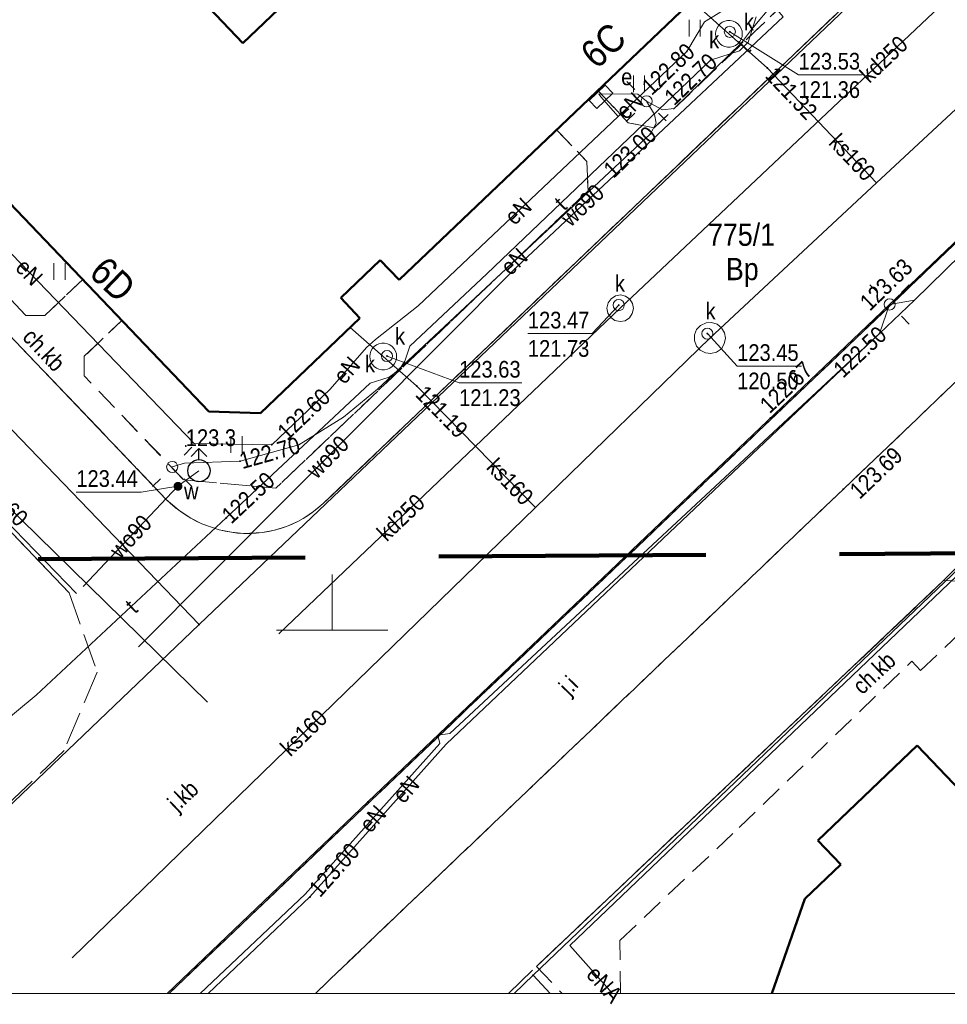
# Model space of a CAD drawing. Extents: x 6439600 to 6443631, y 5654340 to 5654937.
# Tile 29 of 54: x 6440886 to 6440928, y 5654733 to 5654777. Entities that reach past the tile are written whole.
import ezdxf
from ezdxf.enums import TextEntityAlignment as Align

# ---------------------------------------------------------------- set-up
doc = ezdxf.new("R2010")
doc.units = 0
doc.header["$MEASUREMENT"] = 0
for name, pattern in [('1.0_0.5', [1.5, 1, -0.5]), ('1.5_0.5', [2, 1.5, -0.5]), ('2', [0.9, 0.6, -0.3]), ('219-500', [0]), ('PRZER2-1', [3, 2, -1])]:
    doc.linetypes.add(name, pattern=pattern)
doc.layers.get('0').update_dxf_attribs({"color": 2, "linetype": 'CONTINUOUS', "lineweight": 5})
doc.layers.add('1ramki', color=7, linetype='PRZER2-1', lineweight=18)
for name, color, linetype in [('203-punkt graniczny', 7, 'CONTINUOUS'), ('209-oznaczenie konturu klasyfikacyjnego', 7, 'CONTINUOUS'), ('211-numer działki ewidencyjnej', 7, 'CONTINUOUS'), ('218-kontur użytku gruntowego', 7, 'CONTINUOUS'), ('219-działka ewidencyjna', 7, 'CONTINUOUS'), ('238-Punkt adresowy budynku', 7, 'CONTINUOUS'), ('312-budynek ewidencyjny', 7, 'CONTINUOUS'), ('chodnik', 7, 'CONTINUOUS'), ('chodnik-Atr17', 7, 'CONTINUOUS'), ('hydrant', 7, 'CONTINUOUS'), ('jezdnia', 7, 'CONTINUOUS'), ('jezdnia-Atr17', 7, 'CONTINUOUS'), ('komora podziemna', 7, 'CONTINUOUS'), ('krawężnik', 7, 'CONTINUOUS'), ('latarnia', 7, 'CONTINUOUS'), ('pikieta naturalna', 7, 'CONTINUOUS'), ('pikieta naturalna-Atr2', 7, 'CONTINUOUS'), ('pikieta sztuczna', 7, 'CONTINUOUS'), ('pikieta sztuczna-Atr2', 7, 'CONTINUOUS'), ('przewód elektroenergetyczny podziemny', 7, 'CONTINUOUS'), ('przewód elektroenergetyczny podziemny-Atr1', 7, 'CONTINUOUS'), ('przewód kanalizacyjny', 7, 'CONTINUOUS'), ('przewód kanalizacyjny-Atr1', 7, 'CONTINUOUS'), ('przewód telekomunikacyjny podziemny', 7, 'CONTINUOUS'), ('przewód telekomunikacyjny podziemny-Atr1', 7, 'CONTINUOUS'), ('przewód wodociągowy', 7, 'CONTINUOUS'), ('przewód wodociągowy-Atr1', 7, 'CONTINUOUS'), ('rzedna', 7, 'CONTINUOUS'), ('rzedna-Atr2', 7, 'CONTINUOUS'), ('rzedna-Atr3', 7, 'CONTINUOUS'), ('studnia kanalizacyjna', 7, 'CONTINUOUS'), ('studnia kanalizacyjna-Atr17', 7, 'CONTINUOUS'), ('szafa elektroenergetyczna lub kontener', 7, 'CONTINUOUS'), ('szafa elektroenergetyczna lub kontener-Atr17', 7, 'CONTINUOUS'), ('trawnik', 7, 'CONTINUOUS'), ('właz do komory lub kanału - okrągły', 7, 'CONTINUOUS'), ('właz do komory lub kanału - okrągły-Atr17', 7, 'CONTINUOUS'), ('Zakres', 7, 'CONTINUOUS'), ('zasuwa lub zawór', 7, 'CONTINUOUS'), ('zasuwa lub zawór-Atr17', 7, 'CONTINUOUS')]:
    doc.layers.add(name, color=color, linetype=linetype)
doc.styles.add('MapaZas', font='geodezja.shx', dxfattribs={"width": 0.9})

# ---------------------------------------------------------------- blocks, each defined once
blk = doc.blocks.new('203')
at = {"linetype": 'Continuous', "lineweight": 0}
h = blk.add_hatch(color=0, dxfattribs=at)
edge = h.paths.add_edge_path()
edge.add_arc((0, 0), 0.045, 0, 360)
blk = doc.blocks.new('PW01')
at = {"linetype": 'Continuous', "lineweight": 13}
h = blk.add_hatch(color=0, dxfattribs=at)
edge = h.paths.add_edge_path()
edge.add_arc((0, 0), 0.045, 0, 360)
blk = doc.blocks.new('US22')
at = {"color": 0, "linetype": 'Continuous', "lineweight": 13}
blk.add_circle((0, 0), 0.25, dxfattribs=at)
blk = doc.blocks.new('TU04')
at = {"color": 0, "linetype": 'Continuous', "lineweight": 13}
for p, q in [((0, 0), (0, 0.75)), ((0.5, 0), (0.5, 0.75))]:
    blk.add_line(p, q, dxfattribs=at)
blk = doc.blocks.new('SM01')
at = {"color": 0, "linetype": 'Continuous', "lineweight": 13}
for p, q in [((-0.53, 0.531), (-0.883, 0.884)), ((0.531, 0.531), (0.884, 0.884)), ((-0.53, -0.53), (-0.883, -0.883)), ((0.531, -0.53), (0.884, -0.883))]:
    blk.add_line(p, q, dxfattribs=at)
blk.add_circle((0, 0), 0.25, dxfattribs=at)
blk = doc.blocks.new('US18')
at = {"color": 0, "linetype": 'Continuous', "lineweight": 13}
for p, q in [((-0.5, -0.25), (-0.5, 0.25)), ((-0.5, 0.25), (0.5, 0.25)), ((0.5, -0.25), (0.5, 0.25)), ((-0.5, -0.25), (0.5, -0.25))]:
    blk.add_line(p, q, dxfattribs=at)
blk = doc.blocks.new('US25')
at = {"linetype": 'Continuous', "lineweight": 0}
h = blk.add_hatch(color=0, dxfattribs=at)
edge = h.paths.add_edge_path()
edge.add_arc((0, 0), 0.2, 0, 360)
blk = doc.blocks.new('SUWH')
at = {"color": 0, "linetype": 'Continuous'}
for p in [(-0.354, 0.646), (0, 0.5), (0.354, 0.646)]:
    blk.add_line(p, (0, 1), dxfattribs=at)
blk.add_circle((0, 0), 0.5, dxfattribs=at)

msp = doc.modelspace()

# ---------------------------------------------------------------- linework, layer by layer
at = {"color": 0, "lineweight": 13}
for p, q in [((6440900, 5654750), (6440900, 5654752.5)), ((6440900, 5654750), (6440900, 5654752.5)), ((6440897.5, 5654750), (6440902.5, 5654750)), ((6440897.5, 5654750), (6440902.5, 5654750))]:
    msp.add_line(p, q, dxfattribs=at)
at = {"layer": '1ramki', "color": 0, "linetype": 'Continuous', "lineweight": 13}
msp.add_lwpolyline([(6441061.201, 5654733.678), (6440774.191, 5654733.678), (6440774.191, 5654936.883), (6441061.201, 5654936.883)], close=True, dxfattribs=at)
at = {"layer": '218-kontur użytku gruntowego', "color": 3, "linetype": 'Continuous', "lineweight": 13, "flags": 128}
for points in [[(6440894.03, 5654750.25), (6440941.45, 5654795.45)], [(6440941.45, 5654795.45), (6440894.03, 5654750.25)], [(6440909.03, 5654734.49), (6440956.42, 5654779.78)], [(6440956.42, 5654779.78), (6440909.03, 5654734.49)]]:
    msp.add_lwpolyline(points, dxfattribs=at)
at = {"layer": '218-kontur użytku gruntowego', "color": 3, "linetype": 'Continuous', "lineweight": 13}
for points in [[(6440894.03, 5654750.25), (6440876.69, 5654733.678)], [(6440876.69, 5654733.678), (6440894.03, 5654750.25)], [(6440908.18, 5654733.678), (6440909.03, 5654734.49)], [(6440909.03, 5654734.49), (6440909.804, 5654733.678)]]:
    msp.add_lwpolyline(points, dxfattribs=at)
at = {"layer": '219-działka ewidencyjna', "color": 3, "linetype": '219-500', "lineweight": 13, "flags": 128}
for points in [[(6440941.45, 5654795.45), (6440894.03, 5654750.25)], [(6440949.04, 5654787.52), (6440901.61, 5654742.28)], [(6440894.03, 5654750.25), (6440863.53, 5654781.95)], [(6440909.03, 5654734.49), (6440956.42, 5654779.78)]]:
    msp.add_lwpolyline(points, dxfattribs=at)
at = {"layer": '219-działka ewidencyjna', "color": 3, "linetype": '219-500', "lineweight": 13}
for points in [[(6440894.03, 5654750.25), (6440876.69, 5654733.678)], [(6440901.61, 5654742.28), (6440892.593, 5654733.678)], [(6440908.18, 5654733.678), (6440909.03, 5654734.49)], [(6440909.804, 5654733.678), (6440909.03, 5654734.49)]]:
    msp.add_lwpolyline(points, dxfattribs=at)
at = {"layer": '312-budynek ewidencyjny', "color": 7, "linetype": 'Continuous', "lineweight": 50, "flags": 128}
for points in [[(6440880.52, 5654792.61), (6440895.99, 5654776.37)], [(6440895.99, 5654776.37), (6440912.96, 5654792.56)], [(6440923.25, 5654785.02), (6440903.02, 5654765.74)], [(6440894.46, 5654759.82), (6440871.44, 5654783.94)], [(6440902.16, 5654766.62), (6440900.4, 5654764.93)], [(6440903.02, 5654765.74), (6440902.16, 5654766.62)], [(6440900.4, 5654764.93), (6440901.25, 5654764.02)], [(6440901.25, 5654764.02), (6440896.78, 5654759.75)], [(6440896.78, 5654759.75), (6440894.46, 5654759.82)], [(6440921.82, 5654740.55), (6440926.29, 5654744.81)], [(6440926.29, 5654744.81), (6440935.1, 5654735.59)], [(6440922.86, 5654739.46), (6440921.82, 5654740.55)], [(6440921.24, 5654737.92), (6440922.86, 5654739.46)]]:
    msp.add_lwpolyline(points, dxfattribs=at)
at = {"layer": '312-budynek ewidencyjny', "color": 7, "linetype": 'Continuous', "lineweight": 50}
msp.add_lwpolyline([(6440919.755, 5654733.678), (6440921.24, 5654737.92)], dxfattribs=at)
at = {"layer": 'chodnik', "color": 7, "linetype": '1.0_0.5', "lineweight": 13}
for p, q in [((6440934.5, 5654791.72), (6440914.47, 5654772.57)), ((6440911.94, 5654774.25), (6440910.09, 5654772.48)), ((6440913.31, 5654772.79), (6440911.94, 5654774.25)), ((6440914.47, 5654772.57), (6440913.31, 5654772.79)), ((6440910.09, 5654772.48), (6440911.45, 5654771.05)), ((6440911.45, 5654771.05), (6440911.5, 5654769.74)), ((6440886.25, 5654764.14), (6440880.91, 5654769.76)), ((6440911.5, 5654769.74), (6440897.47, 5654756.37)), ((6440888.8, 5654765.75), (6440887.1, 5654764.13)), ((6440890.55, 5654763.91), (6440888.8, 5654765.75)), ((6440887.1, 5654764.13), (6440886.25, 5654764.14)), ((6440888.87, 5654762.3), (6440890.55, 5654763.91)), ((6440888.86, 5654761.43), (6440888.87, 5654762.3)), ((6440893.33, 5654756.75), (6440888.86, 5654761.43)), ((6440897.47, 5654756.37), (6440893.33, 5654756.75))]:
    msp.add_line(p, q, dxfattribs=at)
at = {"layer": 'chodnik', "color": 7, "linetype": '1.0_0.5', "lineweight": 13, "flags": 128}
msp.add_lwpolyline([(6440942.82, 5654796.94), (6440939.94, 5654796.98), (6440937.76, 5654799.26), (6440941.25, 5654802.59), (6440917.33, 5654827.7), (6440913.84, 5654824.39), (6440910.98, 5654827.37), (6440886.81, 5654804.24), (6440876.93, 5654794.93), (6440863.34, 5654782), (6440863.75, 5654781.57), (6440864.58, 5654782.3), (6440867.08, 5654779.66), (6440868.54, 5654781.05), (6440892.55, 5654755.87), (6440892.75, 5654755.68), (6440892.96, 5654755.5), (6440893.12, 5654755.38), (6440893.19, 5654755.33), (6440893.42, 5654755.18), (6440893.65, 5654755.03), (6440893.9, 5654754.9), (6440894.15, 5654754.78), (6440894.41, 5654754.68), (6440894.67, 5654754.59), (6440894.93, 5654754.51), (6440895.2, 5654754.45), (6440895.48, 5654754.4), (6440895.75, 5654754.36), (6440896.03, 5654754.34), (6440896.31, 5654754.34), (6440896.59, 5654754.36), (6440896.87, 5654754.39), (6440897.14, 5654754.43), (6440897.41, 5654754.49), (6440897.68, 5654754.57), (6440897.95, 5654754.66), (6440898.21, 5654754.76), (6440898.46, 5654754.88), (6440898.7, 5654755.02), (6440898.94, 5654755.16), (6440899.17, 5654755.32), (6440899.39, 5654755.5), (6440899.6, 5654755.68)], close=True, dxfattribs=at)
at = {"layer": 'chodnik', "color": 7, "linetype": '1.0_0.5', "lineweight": 13}
for points in [[(6440929.74, 5654752.15), (6440927.47, 5654752.22), (6440909.18, 5654734.88), (6440910.334, 5654733.678)], [(6440912.96, 5654733.678), (6440912.96, 5654733.68), (6440912.93, 5654736.05), (6440918.29, 5654741.13), (6440926.05, 5654748.6), (6440926.44, 5654748.18), (6440928.37, 5654750.01)]]:
    msp.add_lwpolyline(points, dxfattribs=at)
at = {"layer": 'jezdnia', "color": 7, "linetype": '1.5_0.5', "lineweight": 13}
for points in [[(6440942.82, 5654796.94), (6440899.6, 5654755.68), (6440899.17, 5654755.32), (6440898.98, 5654755.19), (6440898.7, 5654755.02), (6440898.46, 5654754.88), (6440897.95, 5654754.66), (6440897.41, 5654754.49), (6440896.87, 5654754.39), (6440896.03, 5654754.34), (6440895.48, 5654754.4), (6440894.93, 5654754.51), (6440894.15, 5654754.78), (6440893.65, 5654755.03), (6440893.12, 5654755.38), (6440892.55, 5654755.87), (6440868.54, 5654781.05)], [(6440952.1, 5654784.15), (6440948.98, 5654787.47), (6440948.19, 5654786.71), (6440923.91, 5654763.46), (6440906.12, 5654746.5), (6440892.689, 5654733.678)], [(6440892.689, 5654733.678), (6440906.12, 5654746.5), (6440923.91, 5654763.46), (6440948.19, 5654786.71)], [(6440899.252, 5654733.678), (6440922.97, 5654756.33), (6440952.1, 5654784.15)], [(6440927.47, 5654752.22), (6440932.21, 5654756.9), (6440935.64, 5654760), (6440949.03, 5654772.79), (6440956.33, 5654779.77), (6440953.17, 5654783.1), (6440952.1, 5654784.15), (6440922.97, 5654756.33), (6440899.252, 5654733.678)], [(6440883.75, 5654756.32), (6440888.19, 5654751.68), (6440889.45, 5654748.11), (6440887.97, 5654744.59), (6440881.01, 5654737.95)], [(6440907.93, 5654733.678), (6440909.18, 5654734.88), (6440927.47, 5654752.22)]]:
    msp.add_lwpolyline(points, dxfattribs=at)
at = {"layer": 'komora podziemna', "color": 32, "linetype": 'Continuous', "lineweight": 13, "flags": 128}
for points in [[(6440913.5, 5654764.68), (6440913.55, 5654764.45), (6440913.49, 5654764.22), (6440913.36, 5654764.03), (6440913.17, 5654763.9), (6440912.94, 5654763.86), (6440912.71, 5654763.91), (6440912.52, 5654764.04), (6440912.39, 5654764.24), (6440912.35, 5654764.47), (6440912.4, 5654764.7), (6440912.54, 5654764.88), (6440912.73, 5654765.01), (6440912.96, 5654765.06), (6440913.19, 5654765), (6440913.38, 5654764.87)], [(6440917.67, 5654763.11), (6440917.62, 5654762.86), (6440917.49, 5654762.64), (6440917.27, 5654762.49), (6440917.02, 5654762.42), (6440916.77, 5654762.46), (6440916.54, 5654762.57), (6440916.37, 5654762.76), (6440916.28, 5654763.01), (6440916.29, 5654763.27), (6440916.38, 5654763.5), (6440916.56, 5654763.69), (6440916.8, 5654763.8), (6440917.05, 5654763.82), (6440917.3, 5654763.75), (6440917.5, 5654763.58), (6440917.63, 5654763.36)]]:
    msp.add_lwpolyline(points, close=True, dxfattribs=at)
at = {"layer": 'krawężnik', "color": 7, "linetype": 'Continuous', "lineweight": 13, "flags": 128}
for points in [[(6440868.54, 5654781.05), (6440892.55, 5654755.87), (6440892.75, 5654755.68), (6440892.96, 5654755.5), (6440893.12, 5654755.38), (6440893.19, 5654755.33), (6440893.42, 5654755.18), (6440893.65, 5654755.03), (6440893.9, 5654754.9), (6440894.15, 5654754.78), (6440894.41, 5654754.68), (6440894.67, 5654754.59), (6440894.93, 5654754.51), (6440895.2, 5654754.45), (6440895.48, 5654754.4), (6440895.75, 5654754.36), (6440896.03, 5654754.34), (6440896.31, 5654754.34), (6440896.59, 5654754.36), (6440896.87, 5654754.39), (6440897.14, 5654754.43), (6440897.41, 5654754.49), (6440897.68, 5654754.57), (6440897.95, 5654754.66), (6440898.21, 5654754.76), (6440898.46, 5654754.88), (6440898.7, 5654755.02), (6440898.94, 5654755.16), (6440899.17, 5654755.32), (6440899.39, 5654755.5), (6440899.6, 5654755.68), (6440942.82, 5654796.94)], [(6440949.03, 5654772.79), (6440935.64, 5654760), (6440932.21, 5654756.9), (6440927.47, 5654752.22), (6440909.18, 5654734.88)], [(6440883.75, 5654756.32), (6440888.19, 5654751.68)]]:
    msp.add_lwpolyline(points, dxfattribs=at)
at = {"layer": 'krawężnik', "color": 7, "linetype": 'Continuous', "lineweight": 13}
msp.add_lwpolyline([(6440892.689, 5654733.678), (6440906.12, 5654746.5), (6440923.91, 5654763.46), (6440948.19, 5654786.71), (6440948.98, 5654787.47)], dxfattribs=at)
at = {"layer": 'przewód elektroenergetyczny podziemny', "color": 1, "linetype": 'Continuous', "lineweight": 13, "flags": 128}
for points in [[(6440931.92, 5654794.82), (6440931.94, 5654794.14), (6440932.31, 5654790.78), (6440932.3, 5654790.18), (6440931.96, 5654789.6), (6440919.84, 5654778.18), (6440918.85, 5654776.98), (6440918.39, 5654776.38), (6440915.37, 5654773.44), (6440914.85, 5654773.37), (6440914.13, 5654773.76)], [(6440918.66, 5654778.57), (6440917.34, 5654777.71), (6440916.73, 5654777.33), (6440915.94, 5654776)], [(6440915.94, 5654776), (6440912.85, 5654773.07)], [(6440914.13, 5654773.76), (6440913.74, 5654774.08), (6440911.99, 5654774.1), (6440912.08, 5654773.96)], [(6440899.91, 5654760.82), (6440897.29, 5654758.33), (6440893.81, 5654758.38), (6440878.98, 5654773.77)], [(6440914.13, 5654773.76), (6440914.48, 5654773.17), (6440914.56, 5654772.77), (6440914.31, 5654772.3), (6440902.05, 5654760.82), (6440900.52, 5654759.57), (6440898.51, 5654758.33), (6440895.87, 5654757.59), (6440893.38, 5654757.5), (6440892.82, 5654757.33)], [(6440912.85, 5654773.07), (6440912.08, 5654773.96)], [(6440912.85, 5654773.07), (6440903.87, 5654764.57)], [(6440903.87, 5654764.57), (6440901.95, 5654763.06), (6440901.55, 5654762.69), (6440899.91, 5654760.82)]]:
    msp.add_lwpolyline(points, dxfattribs=at)
at = {"layer": 'przewód elektroenergetyczny podziemny', "color": 1, "linetype": 'Continuous', "lineweight": 13}
for points in [[(6440935.85, 5654774.3), (6440926.16, 5654764.82), (6440925.05, 5654764.63), (6440924.6, 5654763.33), (6440905.29, 5654745.36), (6440904.76, 5654745.28), (6440904.85, 5654744.91), (6440898.8, 5654738.13), (6440894.075, 5654733.678)], [(6440935.85, 5654774.3), (6440926.16, 5654764.82), (6440924.6, 5654763.33), (6440905.13, 5654744.87), (6440899.01, 5654738.01), (6440894.43, 5654733.678)], [(6440912.6, 5654733.678), (6440910.68, 5654735.83), (6440929.38, 5654753.7), (6440929.89, 5654753.37)]]:
    msp.add_lwpolyline(points, dxfattribs=at)
at = {"layer": 'przewód kanalizacyjny', "color": 34, "linetype": 'Continuous', "lineweight": 13, "flags": 128}
for points in [[(6440916.97, 5654763.12), (6440924.46, 5654770.09), (6440935.15, 5654780.04), (6440947.57, 5654791.6)], [(6440912.95, 5654764.46), (6440929.92, 5654780.51)], [(6440916.17, 5654778.27), (6440917.83, 5654776.79)], [(6440917.83, 5654776.79), (6440919.55, 5654775.26)], [(6440924.46, 5654770.09), (6440919.55, 5654775.26)], [(6440876.12, 5654764.67), (6440894.41, 5654746.76)], [(6440897.61, 5654749.83), (6440912.95, 5654764.46)], [(6440902.3, 5654762.29), (6440900.81, 5654763.6)], [(6440888.32, 5654735.28), (6440909.14, 5654755.5), (6440916.97, 5654763.12)], [(6440903.8, 5654760.97), (6440902.3, 5654762.29)], [(6440909.14, 5654755.5), (6440903.8, 5654760.97)]]:
    msp.add_lwpolyline(points, dxfattribs=at)
at = {"layer": 'przewód telekomunikacyjny podziemny', "color": 30, "linetype": 'Continuous', "lineweight": 13, "flags": 128}
for points in [[(6440917, 5654775.6), (6440918.3, 5654776.03), (6440918.69, 5654776.42), (6440919.06, 5654777.55)], [(6440917, 5654775.6), (6440906.95, 5654766), (6440903.49, 5654762.76)], [(6440901.71, 5654761.09), (6440902.56, 5654761.36), (6440903.02, 5654761.7), (6440903.27, 5654762.08), (6440903.49, 5654762.76)], [(6440901.71, 5654761.09), (6440895.25, 5654755.04), (6440886.71, 5654747.08), (6440884.23, 5654745.03), (6440882.67, 5654742.65), (6440881.77, 5654741.76), (6440881.12, 5654741.56), (6440880.68, 5654741.29), (6440880.22, 5654741.27), (6440879.26, 5654742.55), (6440877.6, 5654743.19)]]:
    msp.add_lwpolyline(points, dxfattribs=at)
at = {"layer": 'przewód wodociągowy', "color": 5, "linetype": 'Continuous', "lineweight": 13, "flags": 128}
for points in [[(6440888.52, 5654751.64), (6440862.51, 5654778.5), (6440860.12, 5654780.91), (6440859.71, 5654781.24)], [(6440919.99, 5654777.86), (6440920.26, 5654777.55), (6440908.29, 5654766.31)], [(6440908.29, 5654766.31), (6440891.3, 5654749.24)], [(6440888.82, 5654751.96), (6440893.08, 5654756.46), (6440894.02, 5654757.16)]]:
    msp.add_lwpolyline(points, dxfattribs=at)
at = {"layer": 'rzedna-Atr2', "color": 7, "lineweight": 13, "flags": 128}
for points in [[(6440917.87, 5654776.88), (6440920.96, 5654774.95), (6440923.814, 5654774.95)], [(6440912.88, 5654764.6), (6440911.69, 5654763.32), (6440908.799, 5654763.32)], [(6440916.86, 5654763.32), (6440918.2, 5654761.86), (6440921.086, 5654761.86)], [(6440902.47, 5654762.31), (6440905.71, 5654761.11), (6440908.532, 5654761.11)]]:
    msp.add_lwpolyline(points, dxfattribs=at)
at = {"layer": 'rzedna-Atr2', "color": 5, "lineweight": 13, "flags": 128}
msp.add_lwpolyline([(6440893.08, 5654756.46), (6440891.43, 5654756.2), (6440888.513, 5654756.2)], dxfattribs=at)
at = {"layer": 'studnia kanalizacyjna', "color": 34, "linetype": 'Continuous', "lineweight": 13, "flags": 128}
for points in [[(6440918.43, 5654776.79), (6440918.42, 5654776.67), (6440918.38, 5654776.55), (6440918.32, 5654776.44), (6440918.23, 5654776.34), (6440918.13, 5654776.27), (6440918.02, 5654776.22), (6440917.89, 5654776.19), (6440917.77, 5654776.19), (6440917.64, 5654776.22), (6440917.53, 5654776.27), (6440917.43, 5654776.34), (6440917.34, 5654776.44), (6440917.28, 5654776.55), (6440917.24, 5654776.67), (6440917.23, 5654776.79), (6440917.24, 5654776.91), (6440917.28, 5654777.03), (6440917.34, 5654777.14), (6440917.43, 5654777.24), (6440917.53, 5654777.31), (6440917.64, 5654777.36), (6440917.77, 5654777.39), (6440917.89, 5654777.39), (6440918.02, 5654777.36), (6440918.13, 5654777.31), (6440918.23, 5654777.24), (6440918.32, 5654777.14), (6440918.38, 5654777.03), (6440918.42, 5654776.91)], [(6440902.24, 5654762.89), (6440902.36, 5654762.89), (6440902.49, 5654762.86), (6440902.6, 5654762.81), (6440902.7, 5654762.74), (6440902.79, 5654762.64), (6440902.85, 5654762.53), (6440902.89, 5654762.41), (6440902.9, 5654762.29), (6440902.89, 5654762.17), (6440902.85, 5654762.05), (6440902.79, 5654761.94), (6440902.7, 5654761.84), (6440902.6, 5654761.77), (6440902.49, 5654761.72), (6440902.36, 5654761.69), (6440902.24, 5654761.69), (6440902.11, 5654761.72), (6440902, 5654761.77), (6440901.9, 5654761.84), (6440901.81, 5654761.94), (6440901.75, 5654762.05), (6440901.71, 5654762.17), (6440901.7, 5654762.29), (6440901.71, 5654762.41), (6440901.75, 5654762.53), (6440901.81, 5654762.64), (6440901.9, 5654762.74), (6440902, 5654762.81), (6440902.11, 5654762.86)]]:
    msp.add_lwpolyline(points, close=True, dxfattribs=at)
at = {"layer": 'trawnik', "color": 7, "linetype": '1.0_0.5', "lineweight": 13, "flags": 128}
for points in [[(6440929.02, 5654799.71), (6440928.1, 5654799.68), (6440925.69, 5654797.38), (6440929.56, 5654793.31), (6440929.51, 5654790.99), (6440924.99, 5654786.68), (6440924.13, 5654787.58), (6440922.39, 5654785.92), (6440923.25, 5654785.02), (6440911.94, 5654774.25), (6440913.31, 5654772.79), (6440914.47, 5654772.57), (6440934.5, 5654791.72), (6440934.57, 5654793.85)], [(6440901.74, 5654781.86), (6440897.89, 5654785.83), (6440892.17, 5654780.38), (6440895.99, 5654776.37)], [(6440910.09, 5654772.48), (6440903.02, 5654765.74), (6440902.16, 5654766.62), (6440900.4, 5654764.93), (6440901.25, 5654764.02), (6440896.78, 5654759.75), (6440894.46, 5654759.82), (6440890.55, 5654763.91), (6440888.87, 5654762.3), (6440888.86, 5654761.43), (6440893.33, 5654756.75), (6440897.47, 5654756.37), (6440911.5, 5654769.74), (6440911.45, 5654771.05)], [(6440888.8, 5654765.75), (6440882.62, 5654772.22), (6440880.93, 5654770.64), (6440880.91, 5654769.76), (6440886.25, 5654764.14), (6440887.1, 5654764.13)]]:
    msp.add_lwpolyline(points, close=True, dxfattribs=at)
at = {"layer": 'Zakres', "color": 221, "linetype": '2', "lineweight": 140, "ltscale": 20, "flags": 128}
msp.add_lwpolyline([(6441020.39, 5654892.11), (6440805.9, 5654889.86), (6440806.46, 5654752.7), (6441021.62, 5654754.02)], close=True, dxfattribs=at)

# ---------------------------------------------------------------- block references
at = {"layer": '203-punkt graniczny', "color": 3, "linetype": 'Continuous', "lineweight": 13}
for p in [(6440894.03, 5654750.25), (6440901.61, 5654742.28), (6440909.03, 5654734.49)]:
    msp.add_blockref('203', p, dxfattribs=at)
at = {"layer": 'hydrant', "color": 5, "linetype": 'Continuous', "lineweight": 13}
msp.add_blockref('SUWH', (6440894.02, 5654757.16), dxfattribs=at)
at = {"layer": 'latarnia', "color": 7, "linetype": 'Continuous', "lineweight": 13}
for p in [(6440914.13, 5654773.76), (6440925.05, 5654764.63), (6440892.82, 5654757.33)]:
    msp.add_blockref('SM01', p, dxfattribs=at)
at = {"layer": 'pikieta naturalna', "color": 7, "linetype": 'Continuous', "lineweight": 13}
msp.add_blockref('PW01', (6440893.43, 5654758.27), dxfattribs=at)
at = {"layer": 'pikieta sztuczna', "color": 7, "linetype": 'Continuous', "lineweight": 13}
for p in [(6440924.08, 5654763.69), (6440919.69, 5654759.53), (6440922.97, 5654756.33)]:
    msp.add_blockref('PW01', p, dxfattribs=at)
at = {"layer": 'rzedna', "color": 34, "linetype": 'Continuous', "lineweight": 13}
for p in [(6440917.87, 5654776.88), (6440919.55, 5654775.26), (6440912.88, 5654764.6), (6440916.86, 5654763.32), (6440902.47, 5654762.31), (6440903.8, 5654760.97)]:
    msp.add_blockref('PW01', p, dxfattribs=at)
at = {"layer": 'rzedna', "color": 1, "linetype": 'Continuous', "lineweight": 13}
for p in [(6440915.94, 5654776), (6440914.31, 5654772.3), (6440924.6, 5654763.33), (6440897.29, 5654758.33), (6440895.87, 5654757.59), (6440899.01, 5654738.01)]:
    msp.add_blockref('PW01', p, dxfattribs=at)
at = {"layer": 'rzedna', "color": 30, "linetype": 'Continuous', "lineweight": 13}
for p in [(6440917, 5654775.6), (6440895.25, 5654755.04)]:
    msp.add_blockref('PW01', p, dxfattribs=at)
at = {"layer": 'rzedna', "color": 5, "linetype": 'Continuous', "lineweight": 13}
msp.add_blockref('PW01', (6440893.08, 5654756.46), dxfattribs=at)
at = {"layer": 'szafa elektroenergetyczna lub kontener', "color": 1, "linetype": 'Continuous', "lineweight": 13, "rotation": 44.02}
msp.add_blockref('US18', (6440912.08, 5654773.96), dxfattribs=at)
at = {"layer": 'trawnik', "color": 7, "linetype": 'Continuous', "lineweight": 13}
for p in [(6440916.039, 5654776.669), (6440913.539, 5654774.169), (6440887.509, 5654765.729), (6440895.459, 5654757.969)]:
    msp.add_blockref('TU04', p, dxfattribs=at)
at = {"layer": 'właz do komory lub kanału - okrągły', "color": 7, "linetype": 'Continuous', "lineweight": 13}
for p in [(6440917.87, 5654776.88), (6440912.88, 5654764.6), (6440916.86, 5654763.32), (6440902.47, 5654762.31)]:
    msp.add_blockref('US22', p, dxfattribs=at)
at = {"layer": 'zasuwa lub zawór', "color": 5, "linetype": 'Continuous', "lineweight": 13}
msp.add_blockref('US25', (6440893.08, 5654756.46), dxfattribs=at)

# ---------------------------------------------------------------- texts
at = {"layer": '209-oznaczenie konturu klasyfikacyjnego', "color": 3, "linetype": 'Continuous', "lineweight": 13, "style": 'MapaZas', "width": 0.9}
msp.add_text('Bp', height=1, dxfattribs=at).set_placement((6440917.693, 5654766.721), align=Align.TOP_LEFT)
at = {"layer": '211-numer działki ewidencyjnej', "color": 3, "linetype": 'Continuous', "lineweight": 13, "style": 'MapaZas', "width": 0.9}
msp.add_text('775/1', height=1, dxfattribs=at).set_placement((6440916.89, 5654767.264))
at = {"layer": '238-Punkt adresowy budynku', "color": 7, "linetype": 'Continuous', "lineweight": 13, "style": 'MapaZas', "width": 0.9}
for s, rotation, p in [('6C', 402.297, (6440912.6, 5654775.81)), ('6D', 316.158, (6440889.72, 5654765.31))]:
    msp.add_text(s, height=1.25, rotation=rotation, dxfattribs=at).set_placement(p, align=Align.CENTER)
at = {"layer": 'chodnik-Atr17', "color": 7, "lineweight": 13, "style": 'MapaZas', "width": 0.9}
msp.add_text('ch.kb', height=0.75, rotation=313.501, dxfattribs=at).set_placement((6440887.06, 5654762.59), align=Align.MIDDLE_CENTER)
msp.add_text('ch.kb', height=0.75, rotation=43.298, dxfattribs=at).set_placement((6440923.82, 5654747.06))
at = {"layer": 'jezdnia-Atr17', "color": 7, "lineweight": 13, "style": 'MapaZas', "width": 0.9}
for s, rotation, p in [('j.i', 45.868, (6440910.66, 5654747.02)), ('j.kb', 43.471, (6440893.05, 5654741.8))]:
    msp.add_text(s, height=0.75, rotation=rotation, dxfattribs=at).set_placement(p)
at = {"layer": 'pikieta naturalna-Atr2', "color": 7, "lineweight": 13, "style": 'MapaZas', "width": 0.9}
msp.add_text('123.3', height=0.75, dxfattribs=at).set_placement((6440893.43, 5654758.27))
at = {"layer": 'pikieta sztuczna-Atr2', "color": 7, "lineweight": 13, "style": 'MapaZas', "width": 0.9}
for s, rotation, p in [('123.63', 44.056, (6440924.16, 5654764.3)), ('122.67', 43.631, (6440919.66, 5654759.69)), ('123.69', 43.682, (6440923.7, 5654755.84))]:
    msp.add_text(s, height=0.75, rotation=rotation, dxfattribs=at).set_placement(p)
at = {"layer": 'przewód elektroenergetyczny podziemny-Atr1', "color": 1, "lineweight": 13, "style": 'MapaZas', "width": 0.9}
for s, rotation, p in [('eN', 43.48, (6440913.36, 5654773.56)), ('eN', 43.426, (6440908.36, 5654768.82)), ('eN', 43.118, (6440908.18, 5654766.56)), ('eN', 313.938, (6440886.4, 5654766.08)), ('eN', 48.749, (6440900.66, 5654761.68)), ('eN', 48.26, (6440903.32, 5654742.84)), ('eN', 48.256, (6440901.83, 5654741.52)), ('eNA', 311.739, (6440912.24, 5654734.08))]:
    msp.add_text(s, height=0.75, rotation=rotation, dxfattribs=at).set_placement(p, align=Align.MIDDLE_CENTER)
at = {"layer": 'przewód kanalizacyjny-Atr1', "color": 34, "lineweight": 13, "style": 'MapaZas', "width": 0.9}
for s, rotation, p in [('kd250', 43.4, (6440924.78, 5654775.65)), ('ks160', 313.52, (6440923.37, 5654771.24)), ('ks160', 314.31, (6440908, 5654756.67)), ('kd160', 315.601, (6440885.27, 5654755.72)), ('kd250', 43.639, (6440903.09, 5654755.06)), ('ks160', 44.162, (6440898.73, 5654745.39))]:
    msp.add_text(s, height=0.75, rotation=rotation, dxfattribs=at).set_placement(p, align=Align.MIDDLE_CENTER)
at = {"layer": 'przewód telekomunikacyjny podziemny-Atr1', "color": 30, "lineweight": 13, "style": 'MapaZas', "width": 0.9}
for rotation, p in [(45, (6440918.5, 5654776.23)), (43.69, (6440910.26, 5654769.16)), (42.986, (6440890.98, 5654751.06))]:
    msp.add_text('t', height=0.75, rotation=rotation, dxfattribs=at).set_placement(p, align=Align.MIDDLE_CENTER)
at = {"layer": 'przewód wodociągowy-Atr1', "color": 5, "lineweight": 13, "style": 'MapaZas', "width": 0.9}
for rotation, p in [(43.199, (6440911.25, 5654769.09)), (45.135, (6440899.8, 5654757.78)), (46.569, (6440890.95, 5654754.21))]:
    msp.add_text('wo90', height=0.75, rotation=rotation, dxfattribs=at).set_placement(p, align=Align.MIDDLE_CENTER)
at = {"layer": 'rzedna-Atr2', "color": 1, "lineweight": 13, "style": 'MapaZas', "width": 0.9}
for s, rotation, p in [('122.80', 43.48, (6440914.1, 5654774.26)), ('123.00', 43.478, (6440912.38, 5654770.53)), ('122.50', 42.94, (6440922.7, 5654761.56)), ('122.60', 43.543, (6440897.73, 5654758.75)), ('122.70', 15.657, (6440895.87, 5654757.59)), ('123.00', 48.263, (6440899.18, 5654738.2))]:
    msp.add_text(s, height=0.75, rotation=rotation, dxfattribs=at).set_placement(p, align=Align.MIDDLE_LEFT)
at = {"layer": 'rzedna-Atr2', "color": 30, "lineweight": 13, "style": 'MapaZas', "width": 0.9}
for s, rotation, p in [('122.70', 43.69, (6440915.11, 5654773.8)), ('122.50', 42.986, (6440895.22, 5654755.01))]:
    msp.add_text(s, height=0.75, rotation=rotation, dxfattribs=at).set_placement(p, align=Align.MIDDLE_LEFT)
at = {"layer": 'rzedna-Atr2', "color": 7, "lineweight": 13, "style": 'MapaZas', "width": 0.9}
for s, p in [('123.53', (6440920.96, 5654774.958)), ('123.47', (6440908.799, 5654763.328)), ('123.45', (6440918.2, 5654761.868)), ('123.63', (6440905.71, 5654761.118))]:
    msp.add_text(s, height=0.75, dxfattribs=at).set_placement(p, align=Align.BOTTOM_LEFT)
at = {"layer": 'rzedna-Atr2', "color": 34, "lineweight": 13, "style": 'MapaZas', "width": 0.9}
for s, rotation, p in [('121.32', 313.522, (6440919.69, 5654775.12)), ('121.19', 314.311, (6440903.97, 5654760.8))]:
    msp.add_text(s, height=0.75, rotation=rotation, dxfattribs=at).set_placement(p, align=Align.MIDDLE_LEFT)
at = {"layer": 'rzedna-Atr2', "color": 5, "lineweight": 13, "style": 'MapaZas', "width": 0.9}
msp.add_text('123.44', height=0.75, dxfattribs=at).set_placement((6440888.513, 5654756.208), align=Align.BOTTOM_LEFT)
at = {"layer": 'rzedna-Atr3', "color": 7, "lineweight": 13, "style": 'MapaZas', "width": 0.9}
for s, p in [('121.36', (6440920.96, 5654773.683)), ('121.73', (6440908.799, 5654762.053)), ('120.50', (6440918.2, 5654760.593)), ('121.23', (6440905.71, 5654759.843))]:
    msp.add_text(s, height=0.75, dxfattribs=at).set_placement(p, align=Align.BOTTOM_LEFT)
at = {"layer": 'studnia kanalizacyjna-Atr17', "color": 34, "lineweight": 13, "style": 'MapaZas', "width": 0.9}
for p in [(6440918.5, 5654776.95), (6440902.83, 5654762.83)]:
    msp.add_text('k', height=0.75, dxfattribs=at).set_placement(p)
at = {"layer": 'szafa elektroenergetyczna lub kontener-Atr17', "color": 1, "lineweight": 13, "style": 'MapaZas', "width": 0.9}
msp.add_text('e', height=0.75, dxfattribs=at).set_placement((6440912.99, 5654774.48))
at = {"layer": 'właz do komory lub kanału - okrągły-Atr17', "color": 7, "lineweight": 13, "style": 'MapaZas', "width": 0.9}
for p in [(6440916.94, 5654776.14), (6440912.71, 5654765.2), (6440916.78, 5654763.96), (6440901.48, 5654761.58)]:
    msp.add_text('k', height=0.75, dxfattribs=at).set_placement(p)
at = {"layer": 'zasuwa lub zawór-Atr17', "color": 5, "lineweight": 13, "style": 'MapaZas', "width": 0.9}
msp.add_text('w', height=0.75, dxfattribs=at).set_placement((6440893.35, 5654755.87))

doc.saveas('drawing.dxf')
